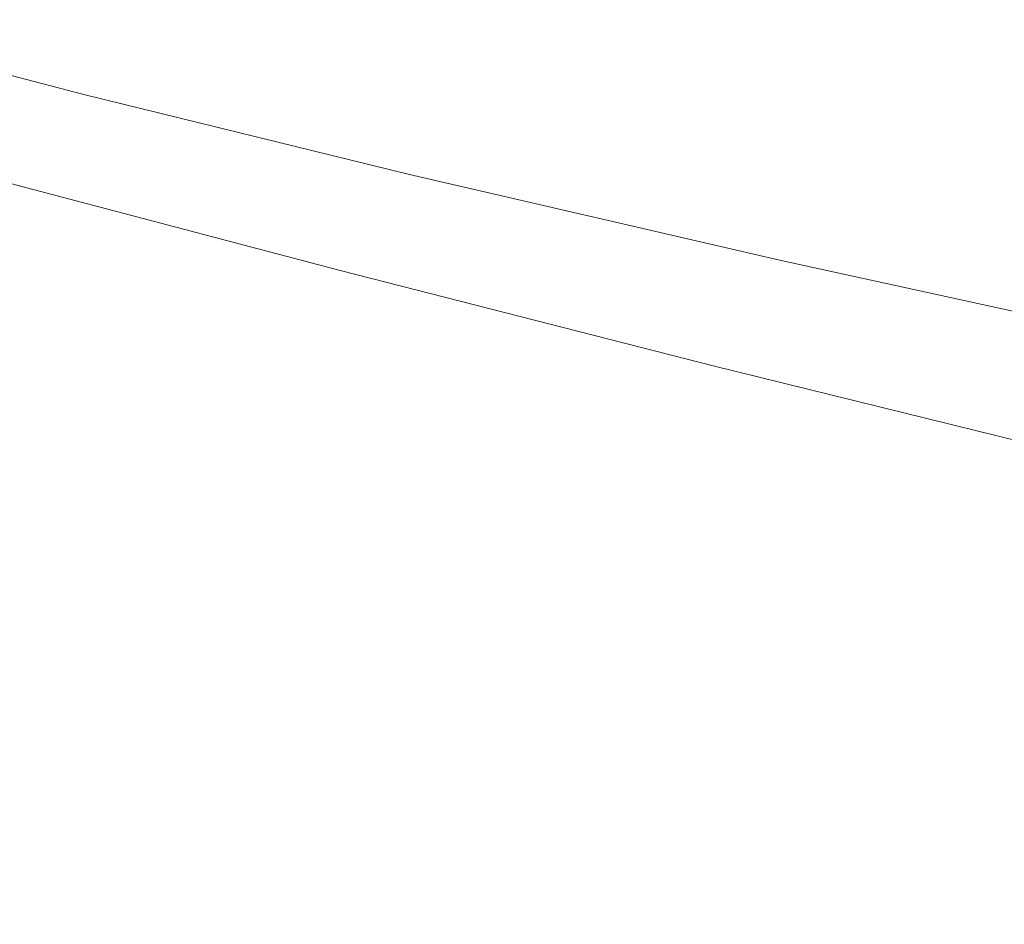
# Model space of a CAD drawing. Header units: millimetres. Extents: x 3925 to 5043, y -86 to 778.
# Tile 140 of 164: x 4800.54 to 4804.8, y 486.74 to 490.65. Entities that reach past the tile are written whole.
import ezdxf

# ---------------------------------------------------------------- set-up
doc = ezdxf.new("R2010")
doc.units = ezdxf.units.MM
doc.header["$LTSCALE"] = 46.255
doc.layers.add('H30K-TOP-COVDXF_CONTINUOUS_LINE', color=7, linetype='CONTINUOUS')

msp = doc.modelspace()

# ---------------------------------------------------------------- linework, layer by layer
at = {"layer": 'H30K-TOP-COVDXF_CONTINUOUS_LINE', "color": 7, "linetype": 'Continuous', "lineweight": 0}
for p, q in [((4802.2293, 489.9835), (4803.8367, 489.6114)), ((4801.9351, 489.5662), (4803.5415, 489.1557))]:
    msp.add_line(p, q, dxfattribs=at)
for points in [[(4798.4812, 490.9569), (4799.5791, 490.6532), (4800.8211, 490.3293), (4802.2293, 489.9835)], [(4798.1728, 490.5871), (4799.2785, 490.2779), (4800.5253, 489.9386), (4801.9351, 489.5662)], [(4803.8367, 489.6114), (4805.6886, 489.2053), (4807.7928, 488.7626), (4810.0428, 488.2975), (4812.2614, 487.8341), (4814.3419, 487.3846)], [(4803.5415, 489.1557), (4805.3904, 488.7006), (4807.4901, 488.2044), (4809.7343, 487.6932), (4811.9454, 487.2007), (4814.017, 486.7403)]]:
    msp.add_lwpolyline(points, dxfattribs=at)

doc.saveas('drawing.dxf')
